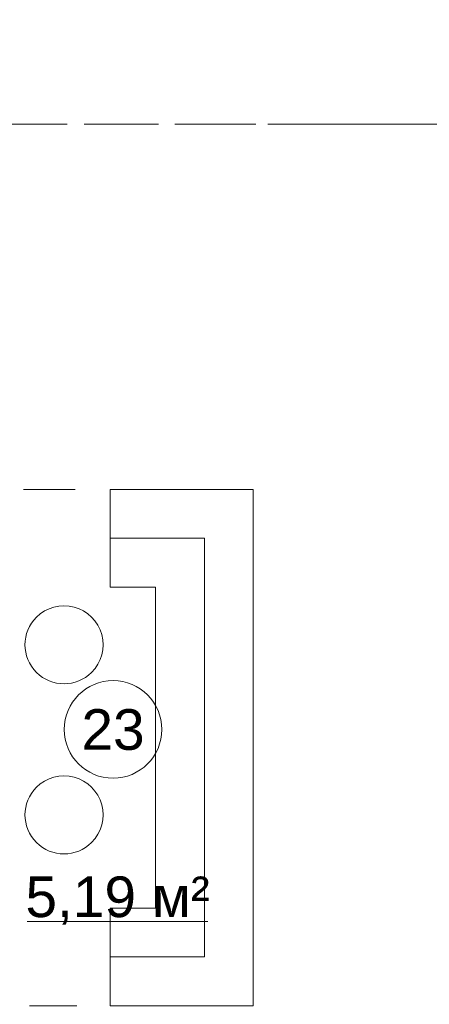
# Model space of a CAD drawing. Header units: millimetres. Extents: x -14761 to 157739, y -22400 to 107990.
# Tile 186 of 228: x 122897 to 125415, y 39587 to 45642. Entities that reach past the tile are written whole.
import ezdxf

# ---------------------------------------------------------------- set-up
doc = ezdxf.new("R2010")
doc.units = ezdxf.units.MM
doc.header["$MEASUREMENT"] = 0
doc.linetypes.add('Штриховая', pattern=[564.444447, 282.222223, -282.222223])
doc.linetypes.add('Штрихпунктирная', pattern=[670.277762, 352.777767, -176.388884, 0, -141.111112])
for name, color, linetype in [('Интерьер - конструкции мебели', 7, 'Continuous'), ('Интерьер - Мебель', 7, 'Continuous'), ('Элемент Модели - Зона', 7, 'Continuous'), ('Элемент Модели - Оси', 7, 'Continuous')]:
    doc.layers.add(name, color=color, linetype=linetype)
doc.styles.add('СГЕНЕРИР_СТИЛЬ_1', font='txt')

msp = doc.modelspace()

# ---------------------------------------------------------------- linework, layer by layer
at = {"layer": 'Интерьер - конструкции мебели', "color": 7, "linetype": 'Continuous', "lineweight": 15, "flags": 128}
for points in [[(123453.6, 39578.1), (124332.5, 39578.1), (124332.5, 42752.3), (123453.7, 42752.3), (123453.7, 42452.5), (124032.7, 42452.5), (124032.7, 39878), (123453.6, 39878)], [(123453.6, 39878), (124032.7, 39878), (124032.7, 42452.5), (123453.7, 42452.5), (123453.7, 42152.6), (123732.8, 42152.6), (123732.8, 40177.8), (123453.6, 40177.8)]]:
    msp.add_lwpolyline(points, close=True, dxfattribs=at)
at = {"layer": 'Интерьер - Мебель', "color": 7, "linetype": 'Continuous', "lineweight": 15, "flags": 128}
for points in [[(123339.1, 41627.9, -1), (122999.6, 41967.3, -1)], [(123339.1, 40581.9, -1), (122999.6, 40921.3, -1)]]:
    msp.add_lwpolyline(points, format="xyb", close=True, dxfattribs=at)
at = {"layer": 'Элемент Модели - Зона', "color": 7, "linetype": 'Continuous', "lineweight": 15}
msp.add_line((122943.6, 40095.2), (124054.4, 40095.2), dxfattribs=at)
at = {"layer": 'Элемент Модели - Зона', "color": 7, "linetype": 'Штриховая', "lineweight": 15, "flags": 128}
for points in [[(36150, 44957.4), (36110, 44957.4), (36110, 36320), (41880.3, 36320), (41880.3, 39141.6), (45142.5, 42405.1), (45156.7, 42391), (45156.7, 42420), (63300, 42420), (63300, 42400), (77399.7, 42400), (77399.7, 42420), (114081.4, 42420), (117316.7, 39176.5), (117320.1, 38841.9), (117320.1, 36305), (117360, 36305), (117360, 34300), (117120, 34300), (117120, 35700), (116700, 35700), (116700, 36100), (108300, 36100), (108300, 35700), (107700, 35700), (107700, 36100), (99320, 36100), (99320, 26970), (107700, 26970), (107700, 27650), (108300, 27650), (108300, 26460), (112380, 26460), (112380, 27370), (112500, 27370), (112500, 21180.1), (117120, 21180.1), (117120, 26250), (116650, 26250), (116650, 27750), (117120, 27750), (117120, 32800), (117360, 32800), (117360, 20150.1), (117120, 20150.1), (117120, 20940.1), (99320, 20940.1), (99320, 14650.1), (117120, 14650.1), (117120, 17700.1), (116700.1, 17700.1), (116700.1, 18325.6), (117120, 18325.6), (117120, 18650.1), (117360, 18650.1), (117360, 18320.1), (120850, 18320.1), (120850, 37205.1), (120238.9, 37205.1), (120238.9, 45000), (125700, 45000), (125700, 45300), (126300, 45300), (126300, 45000), (141025, 45000), (141025, 45100), (140125, 45100), (140125, 47500), (132700, 47500), (132700, 53680), (130530, 53680), (130530, 54300), (129182.9, 54300), (126300, 54300), (126300, 53700), (125700, 53700), (125700, 54212.5), (124799.8, 54212.5), (117300, 54212.5), (117300, 53700), (116700, 53700), (116700, 54212.5), (108300, 54212.5), (108300, 53700), (107700, 53700), (107700, 54212.5), (99300, 54212.5), (99300, 53700), (98700, 53700), (98700, 54212.5), (90650, 54212.5), (90650, 53700), (90050, 53700), (89950, 53700), (89950, 48632.8), (77450.1, 48632.8), (77450.1, 53800), (77450.1, 61690), (77460.1, 61690), (77460.1, 67850), (74720, 67850), (74720, 59730), (73964.5, 59730), (73964.5, 54212), (72300.1, 54212), (72300.1, 53700), (71700.1, 53700), (71700.1, 54212), (63300, 54212), (63300, 53700), (62700, 53700), (62700, 54212), (61025, 54212), (61025, 46500), (61025, 45000), (54300, 45000), (54300, 44700), (53700, 44700), (53700, 45000), (45300, 45000), (45300, 44700), (44700, 44700), (44700, 45000), (36750, 45000), (36750, 44700), (36150, 44700)], [(120850, 18309.2), (120850, 18300.1), (122410, 18300.1), (122410, 18320.1), (125725, 18320.1), (125725, 24100), (125700, 24100), (125700, 25600), (125725, 25600), (125725, 26250), (125650, 26250), (125650, 27750), (125725, 27750), (125725, 28400), (125700, 28400), (125700, 29900), (125725, 29900), (125725, 35700), (125700, 35700), (125700, 36300), (126300, 36300), (126300, 35825), (134700, 35825), (134700, 36300), (135300, 36300), (135300, 35825), (141025, 35825), (141025, 45000), (138380.7, 45000), (135300, 45000), (135300, 44700), (134700, 44700), (134700, 45000), (126300, 45000), (126300, 44700), (125700, 44700), (125700, 45000), (122696.3, 45000), (122696.3, 42752.3), (124332.5, 42752.3), (124332.5, 39578.1), (122696.3, 39578.1), (122696.3, 37205.1), (120850, 37205.1)], [(124332.5, 42752.3), (122696.3, 42752.3), (122696.3, 39578.1), (124332.5, 39578.1)]]:
    msp.add_lwpolyline(points, close=True, dxfattribs=at)
at = {"layer": 'Элемент Модели - Зона', "color": 7, "linetype": 'Continuous', "lineweight": 15, "flags": 128}
msp.add_lwpolyline([(123770.9, 41276.9, 1), (123170.9, 41276.9, 1)], format="xyb", close=True, dxfattribs=at)
at = {"layer": 'Элемент Модели - Оси', "color": 7, "linetype": 'Штрихпунктирная', "lineweight": 15}
msp.add_line((-12760.6, 45000), (155650, 45000), dxfattribs=at)

# ---------------------------------------------------------------- texts
at = {"layer": 'Элемент Модели - Зона', "color": 7, "lineweight": 15, "char_height": 250, "attachment_point": 5, "style": 'СГЕНЕРИР_СТИЛЬ_1'}
for s, insert in [('\\A1;{\\pqc;\\fArial|b0|i0|c204|p38;23}', (123470.9, 41274.7)), ('\\A1;{\\pqc;\\fArial|b0|i0|c204|p38;5,19 м²}', (123499, 40224.5))]:
    msp.add_mtext(s, dxfattribs=dict(at, insert=insert))

doc.saveas('drawing.dxf')
